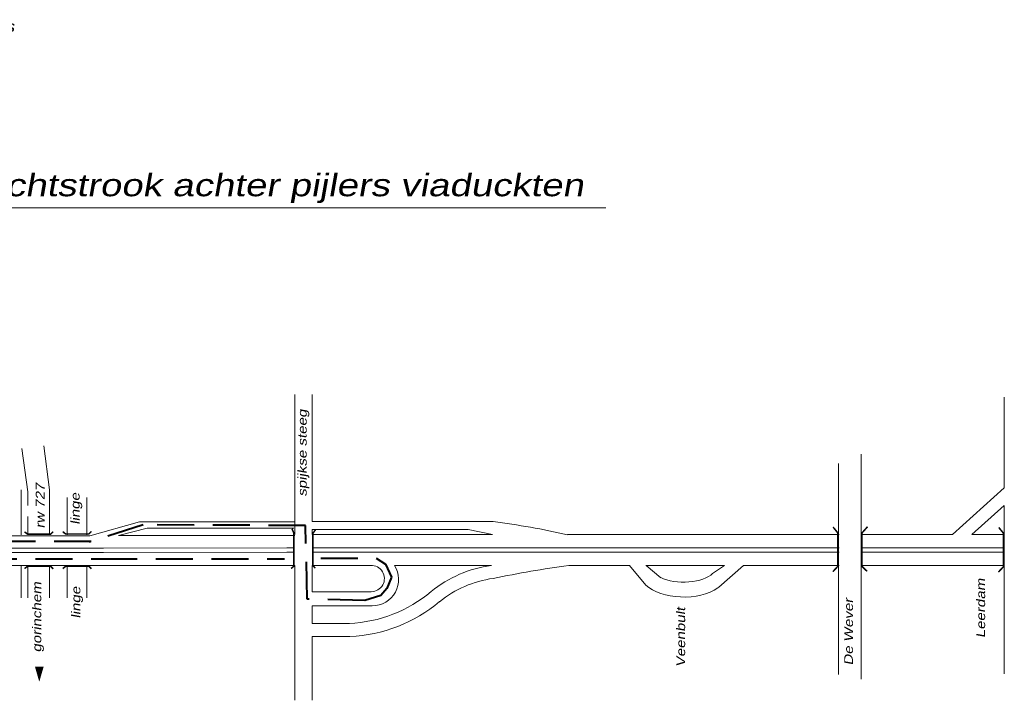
# Model space of a CAD drawing. Header units: metres. Extents: x 534 to 2631, y -2348 to -1484.
# Tile 6 of 10: x 1898 to 2066, y -1873 to -1757. Entities that reach past the tile are written whole.
import ezdxf

# ---------------------------------------------------------------- set-up
doc = ezdxf.new("R2010")
doc.units = ezdxf.units.M
doc.linetypes.add('DASHED', pattern=[19.05, 12.7, -6.35])
doc.layers.get('0').update_dxf_attribs({"lineweight": 0})
for name, color, linetype, lineweight in [('ROUTE7RIJDEN', 10, 'DASHED', 40), ('STROOI', 7, 'Continuous', 0), ('Text', 7, 'Continuous', 0)]:
    doc.layers.add(name, color=color, linetype=linetype, lineweight=lineweight)
doc.styles.add('ISO25', font='ARIALN.TTF', dxfattribs={"width": 1.5, "oblique": 10})

msp = doc.modelspace()

# ---------------------------------------------------------------- linework, layer by layer
msp.add_line((1860.28, -1789.01), (1998.13, -1789.01))
at = {"ltscale": 0.5}
for p, q in [((2041.79, -1850.14), (2041.79, -1831.13)), ((1947.92, -1834.94), (1947.92, -1832.69)), ((2037.95, -1832.71), (2037.95, -1868.8)), ((1947.92, -1840.39), (1947.92, -1837.96)), ((1918.38, -1842.67), (1909.88, -1845.09)), ((1919.68, -1843.8), (1914.76, -1845.06)), ((1944.89, -1842.67), (1918.38, -1842.67)), ((1944.8, -1843.8), (1919.68, -1843.8)), ((1978.88, -1842.64), (1947.92, -1842.64)), ((1974.59, -1843.98), (1947.92, -1843.98)), ((1978.78, -1844.89), (1974.59, -1843.98)), ((1909.88, -1845.09), (1909.84, -1845.1)), ((1914.76, -1845.06), (1943.59, -1845.06)), ((1958.17, -1844.89), (1961.99, -1844.89)), ((1997.52, -1844.89), (2030.12, -1844.89)), ((2066.26, -1844.97), (2066.26, -1850.14)), ((1912.24, -1847.18), (1943.59, -1847.13)), ((1997.52, -1847.13), (2030.12, -1847.13)), ((1912.24, -1847.93), (1943.59, -1847.88)), ((1997.52, -1847.88), (2030.12, -1847.88)), ((1912.38, -1850.18), (1943.59, -1850.14)), ((1997.52, -1850.14), (2002.17, -1850.14)), ((2002.17, -1850.14), (2002.17, -1850.14)), ((2004.96, -1853.5), (2002.17, -1850.14)), ((2004.98, -1850.14), (2018.45, -1850.14)), ((2005.02, -1850.17), (2004.98, -1850.14)), ((2007.56, -1852.25), (2005.02, -1850.17)), ((2016.41, -1851.55), (2018.45, -1850.14)), ((2017.45, -1853.86), (2021.68, -1850.14)), ((2021.68, -1850.14), (2030.12, -1850.14)), ((2021.68, -1850.14), (2021.68, -1850.14)), ((2057.32, -1850.14), (2060.67, -1850.14)), ((2017.45, -1853.86), (2017.3, -1854)), ((2066.26, -1855.21), (2066.26, -1858.25))]:
    msp.add_line(p, q, dxfattribs=at)
for centre, major_axis, ratio, start_param, end_param in [((2011.46, -1850.44), (-5.5, 0), 0.465116, 7.058853, 8.975106), ((2011.46, -1850.89), (-7.84, 0), 0.595222, 6.877331, 8.695252)]:
    msp.add_ellipse(centre, major_axis=major_axis, ratio=ratio, start_param=start_param, end_param=end_param, dxfattribs=at)
at = {"layer": 'ROUTE7RIJDEN', "ltscale": 0.5}
for p, q in [((1919.01, -1843.2), (1909.79, -1846.18)), ((1946.79, -1843.33), (1919.01, -1843.2)), ((1947.05, -1855.91), (1946.79, -1843.33)), ((1910.13, -1846.07), (1881.33, -1846.07)), ((1881.53, -1849.01), (1911.65, -1849.01)), ((1911.65, -1849.01), (1943.16, -1849.04)), ((1949.39, -1848.91), (1958.87, -1848.91)), ((1958.87, -1848.91), (1960.43, -1849.94)), ((1960.43, -1849.94), (1961.47, -1852.15)), ((1961.47, -1852.15), (1960.69, -1854.1)), ((1960.69, -1854.1), (1959.65, -1855.27)), ((1956.92, -1856.17), (1947.05, -1855.91)), ((1959.65, -1855.27), (1956.92, -1856.17))]:
    msp.add_line(p, q, dxfattribs=at)
at = {"layer": 'STROOI', "color": 7}
for p, q in [((1944.92, -1831.86), (1944.92, -1820.91)), ((1947.92, -1832.69), (1947.92, -1820.91)), ((2066.26, -1836.86), (2066.26, -1821.37)), ((1899.25, -1837.56), (1898.25, -1830.17)), ((1903, -1837.2), (1901.99, -1829.7)), ((1944.92, -1844.88), (1944.92, -1831.86)), ((1947.92, -1837.96), (1947.92, -1834.94)), ((1898.12, -1844.93), (1898.12, -1837.2)), ((1903, -1844.93), (1903, -1837.2)), ((2066.26, -1836.86), (2057.41, -1844.89)), ((1899.25, -1839.88), (1899.25, -1837.56)), ((1906, -1844.91), (1906, -1838.51)), ((1909.38, -1844.91), (1909.38, -1838.51)), ((1947.92, -1842.64), (1947.92, -1840.39)), ((2066.26, -1839.9), (2060.75, -1844.89)), ((2066.26, -1839.9), (2066.26, -1844.97)), ((1899.25, -1844.93), (1899.25, -1841.81)), ((1947.92, -1844.88), (1947.92, -1843.98)), ((1909.84, -1845.1), (1881.61, -1845.1)), ((1944.92, -1845.06), (1943.59, -1845.06)), ((1958.17, -1844.89), (1947.92, -1844.89)), ((1978.78, -1844.89), (1961.99, -1844.89)), ((1997.52, -1844.89), (1991.57, -1844.89)), ((2038.04, -1844.89), (2030.12, -1844.89)), ((2057.41, -1844.89), (2041.79, -1844.89)), ((2066.26, -1844.89), (2060.75, -1844.89)), ((1912.24, -1847.18), (1848.43, -1847.18)), ((1944.78, -1847.13), (1943.59, -1847.13)), ((1997.52, -1847.13), (1948.07, -1847.13)), ((2038.04, -1847.13), (2030.12, -1847.13)), ((2066.26, -1847.13), (2041.79, -1847.13)), ((1912.24, -1847.93), (1848.43, -1847.93)), ((1944.78, -1847.88), (1943.59, -1847.88)), ((1997.52, -1847.88), (1948.07, -1847.88)), ((2038.04, -1847.88), (2030.12, -1847.88)), ((2066.26, -1847.88), (2041.79, -1847.88)), ((1912.38, -1850.18), (1881.61, -1850.18)), ((1898.12, -1855.71), (1898.12, -1850.18)), ((1899.25, -1855.71), (1899.25, -1850.18)), ((1903, -1855.71), (1903, -1850.18)), ((1906, -1855.71), (1906, -1850.18)), ((1909.38, -1855.71), (1909.38, -1850.18)), ((1944.92, -1850.14), (1943.59, -1850.14)), ((1944.92, -1873.21), (1944.92, -1850.14)), ((1958.09, -1850.14), (1947.92, -1850.14)), ((1947.92, -1854.64), (1947.92, -1850.14)), ((1978.57, -1850.14), (1961.99, -1850.14)), ((1991.8, -1850.14), (1997.52, -1850.14)), ((2030.12, -1850.14), (2038.04, -1850.14)), ((2041.79, -1850.14), (2057.32, -1850.14)), ((2041.79, -1869.62), (2041.79, -1850.14)), ((2060.67, -1850.14), (2066.26, -1850.14)), ((2066.26, -1855.21), (2066.26, -1850.14)), ((1958.02, -1854.64), (1947.92, -1854.64)), ((1958.2, -1857.06), (1947.92, -1857.06)), ((1947.92, -1860.07), (1947.92, -1857.06)), ((2066.26, -1868.68), (2066.26, -1858.25)), ((1954.27, -1860.07), (1947.92, -1860.07)), ((1954.27, -1862.32), (1947.92, -1862.32)), ((1947.92, -1873.21), (1947.92, -1862.32))]:
    msp.add_line(p, q, dxfattribs=at)
at = {"layer": 'STROOI', "color": 7, "const_width": 0.263}
for points in [[(1944.32, -1850.68), (1944.78, -1850.27), (1944.78, -1844.62), (1944.47, -1843.9)], [(1948.45, -1850.63), (1948.04, -1850.17), (1948.04, -1844.67), (1948.51, -1844)], [(2036.96, -1851.23), (2037.83, -1850.3), (2037.83, -1844.6), (2037.02, -1843.6)], [(2042.84, -1851.17), (2041.96, -1850.3), (2041.96, -1844.6), (2042.9, -1843.54)], [(2065.29, -1851.29), (2066.17, -1850.35), (2066.17, -1844.66), (2065.35, -1843.66)], [(1903.62, -1844.37), (1903.18, -1844.81), (1899.24, -1844.81), (1898.71, -1844.41)], [(1910.16, -1844.34), (1909.71, -1844.78), (1905.77, -1844.78), (1905.24, -1844.38)], [(1903.62, -1850.74), (1903.18, -1850.29), (1899.24, -1850.29), (1898.71, -1850.69)], [(1910.16, -1850.74), (1909.71, -1850.29), (1905.77, -1850.29), (1905.24, -1850.69)]]:
    msp.add_lwpolyline(points, dxfattribs=at)
at = {"layer": 'STROOI', "color": 7}
for centre, radius, start, end in [((1960.47, -1982.93), 141.49, 77.3021, 82.5245), ((1958.02, -1852.39), 2.25, 270, 91.7731), ((1958.2, -1852.56), 4.5, 270, 32.5806), ((1981.45, -1870.87), 20.93, 97.9122, 129.0324), ((2018.75, -2044.95), 196.66, 97.8772, 101.697), ((1981.45, -1870.87), 18.68, 97.9122, 129.0324), ((1953.25, -1836.76), 23.33, 272.5044, 310.0798), ((1953.25, -1836.76), 25.58, 272.5044, 310.0798)]:
    msp.add_arc(centre, radius, start, end, dxfattribs=at)
at = {"layer": 'Text'}
msp.add_lwpolyline([(1901.24, -1867.44, 1.5, 0, 0), (1901.24, -1870.05, 0, 0, 0)], format="xyseb", dxfattribs=at)

# ---------------------------------------------------------------- texts
at = {"layer": 'Text', "style": 'ISO25', "oblique": 10, "width": 1.5}
for s, height, p in [('afrit. Noordeloos', 1.9086, (1872.92, -1758.94)), ('Strooien vluchtstrook achter pijlers viaduckten', 3.8172, (1860.88, -1787.02))]:
    msp.add_text(s, height=height, dxfattribs=at).set_placement(p)
for s, p in [('spijkse steeg', (1946.97, -1838.37)), ('rw 727', (1902.13, -1843.82)), ('linge', (1908.13, -1843.18)), ('gorinchem', (1901.57, -1865.01)), ('Leerdam', (2063.02, -1862.56)), ('linge', (1908.25, -1859.21)), ('De Wever', (2040.41, -1867.24)), ('Veenbult', (2011.71, -1867.52))]:
    msp.add_text(s, height=1.5, rotation=90, dxfattribs=at).set_placement(p)

doc.saveas('drawing.dxf')
